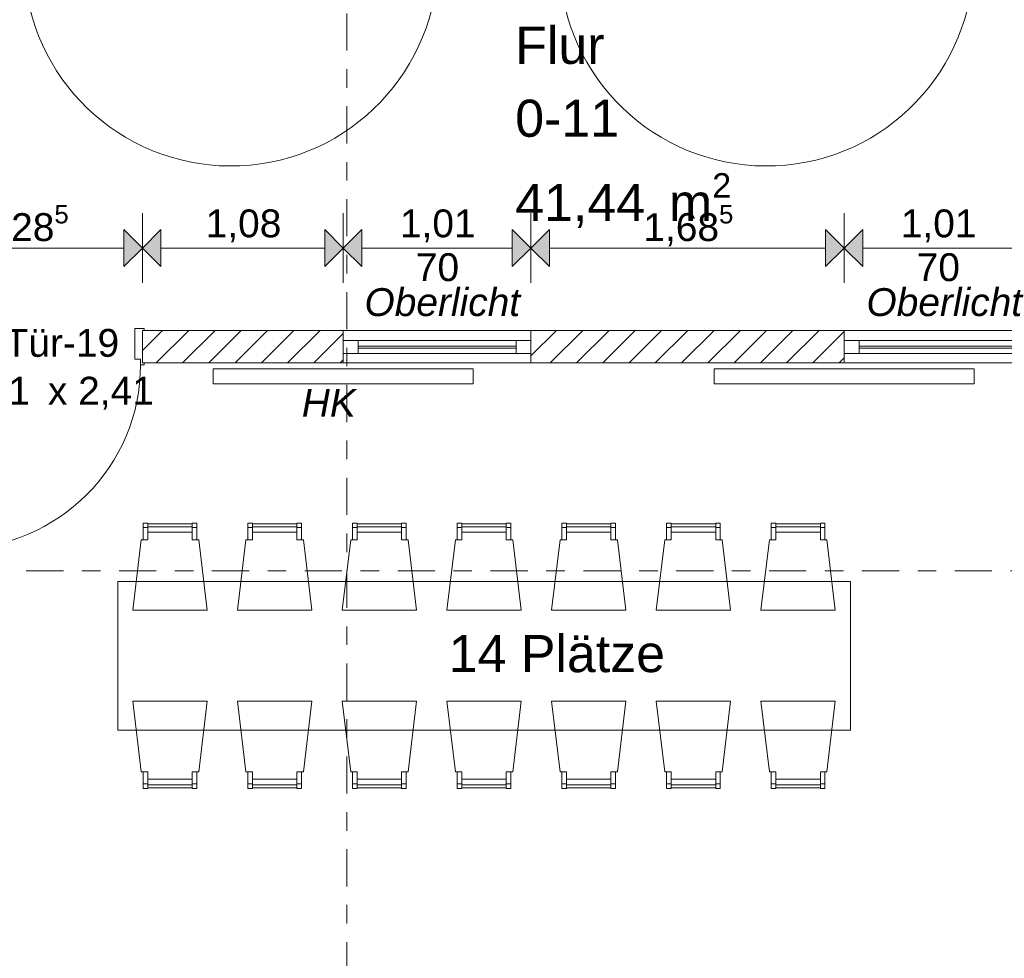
# Model space of a CAD drawing. Header units: metres. Extents: x -167 to 262, y -186 to 508.
# Tile 130 of 256: x 45.99 to 51.29, y 31.5 to 36.56. Entities that reach past the tile are written whole.
import ezdxf
from ezdxf.enums import TextEntityAlignment as Align

# ---------------------------------------------------------------- set-up
doc = ezdxf.new("R2010")
doc.units = ezdxf.units.M
doc.header["$MEASUREMENT"] = 0
doc.linetypes.add('Raster', pattern=[0.4, 0.2, -0.1, 0, -0.1])
for name, color, linetype in [('10 Wand außen', 7, 'Continuous'), ('10 Wand innen tragend', 7, 'Continuous'), ('50 Möblierung', 7, 'Continuous'), ('50 Sanitäreinrichtung', 7, 'Continuous'), ('50 Staffage', 7, 'Continuous'), ('60 Auffüllung', 7, 'Continuous'), ('80 Raum', 7, 'Continuous'), ('90 Achsraster', 7, 'Continuous'), ('94 Genehmigungsplanung Bemaßung', 7, 'Continuous')]:
    doc.layers.add(name, color=color, linetype=linetype)
doc.styles.add('ERSTELLTER_STIL_1', font='arial.ttf')
doc.styles.add('ERSTELLTER_STIL_2', font='arial.ttf')
doc.styles.add('ERSTELLTER_STIL_4', font='arial.ttf')
doc.dimstyles.new('ERSTELLTER_STIL__1', dxfattribs={"dimtxt": 0.25, "dimasz": 0.19, "dimexe": 0.18, "dimexo": 0.1, "dimgap": 0, "dimtad": 1, "dimtih": 1, "dimtoh": 1, "dimzin": 0, "dimdsep": 46, "dimtxsty": 'ERSTELLTER_STIL_1', "dimblk": 'ARROWHEAD_6', "dimblk1": 'ARROWHEAD_6', "dimblk2": 'ARROWHEAD_6', "dimcen": 0.09, "dimclrd": 7, "dimclre": 7, "dimclrt": 7, "dimazin": 0, "dimtfac": 1, "dimtdec": 4, "dimtmove": 0, "dimatfit": 3, "dimfxl": 1, "dimtolj": 1, "dimtzin": 0, "dimarcsym": 0})
doc.dimstyles.new('ERSTELLTER_STIL__2', dxfattribs={"dimtxt": 0.25, "dimasz": 0.19, "dimexe": 0.18, "dimexo": 0.1, "dimgap": 0, "dimtad": 1, "dimzin": 0, "dimdsep": 46, "dimtxsty": 'ERSTELLTER_STIL_1', "dimblk": 'ARROWHEAD_6', "dimblk1": 'ARROWHEAD_6', "dimblk2": 'ARROWHEAD_6', "dimcen": 0.09, "dimclrd": 7, "dimclre": 7, "dimclrt": 7, "dimazin": 0, "dimtfac": 1, "dimtdec": 4, "dimtmove": 0, "dimatfit": 3, "dimfxl": 1, "dimtolj": 1, "dimtzin": 0, "dimarcsym": 0})
doc.dimstyles.new('ERSTELLTER_STIL__6', dxfattribs={"dimtxt": 0.15, "dimasz": 0.19, "dimexe": 0.18, "dimexo": 0.1, "dimgap": 0, "dimtad": 1, "dimtih": 1, "dimtoh": 1, "dimzin": 0, "dimdsep": 46, "dimtxsty": 'ERSTELLTER_STIL_1', "dimblk": 'ARROWHEAD_10', "dimblk1": 'ARROWHEAD_10', "dimblk2": 'ARROWHEAD_10', "dimcen": 0.09, "dimclrd": 8, "dimclre": 8, "dimclrt": 8, "dimazin": 0, "dimtfac": 1, "dimtdec": 4, "dimtmove": 0, "dimatfit": 3, "dimfxl": 1, "dimtolj": 1, "dimtzin": 0, "dimarcsym": 0})
pattern_1 = [(45, (27236.13209, 33357.27905), (-0.07071067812, 0.07071067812), [])]

# ---------------------------------------------------------------- blocks, each defined once
blk = doc.blocks.new('Flur _0-11_9_1', base_point=(44.5342, 40.6843))
at = {"layer": '80 Raum', "color": 7, "lineweight": 18, "insert": (48.6573, 35.7316), "char_height": 0.2, "attachment_point": 1, "style": 'ERSTELLTER_STIL_1'}
blk.add_mtext('\\A1;{\\pql;\\pt0,0.2;\\fArial|b0|i0|c0|p0;\\W1.000000;41,44\\fArial|b0|i0|c0|p0;\\W1.000000;\\A1{\\H.66x;\\S^  ;}\\fArial|b0|i0|c0|p0;\\W1.000000; m\\fArial|b0|i0|c0|p0;\\W1.000000;\\A1{\\H.66x;\\S2^  ;}}', dxfattribs=at)
at = {"layer": '80 Raum', "color": 7, "lineweight": 18, "style": 'ERSTELLTER_STIL_1'}
for tag, p in [('DUMMY_850', (49.2059, 36.5659)), ('ROOM_NAME', (48.6573, 36.5202)), ('DUMMY_851', (49.1859, 36.173)), ('ROOM_NUMBER', (48.6573, 36.1273)), ('DUMMY_852', (48.6573, 35.7802))]:
    blk.add_attdef(tag, text='', height=0.2, dxfattribs=at).set_placement(p, align=Align.TOP_LEFT)
blk = doc.blocks.new('Zargentür 1-Fl 27_3')
at = {"layer": '10 Wand innen tragend', "color": 7, "linetype": 'Continuous', "lineweight": 18}
for p, q in [((0.5575, -0.01), (1.6683, 0.0872)), ((-0.5575, -0.01), (-0.5775, -0.01)), ((-0.5775, -0.01), (-0.5775, -0.02)), ((-0.5775, -0.02), (-0.5675, -0.02)), ((-0.5675, -0.02), (-0.5675, -0.26)), ((-0.5575, -0.04), (-0.5575, -0.01)), ((-0.5275, -0.04), (-0.5575, -0.04)), ((-0.5275, -0.27), (-0.5275, -0.04)), ((0.5275, -0.27), (0.5275, -0.04)), ((0.5275, -0.04), (0.5575, -0.04)), ((0.5575, -0.04), (0.5575, -0.01)), ((0.5575, -0.01), (0.5775, -0.01)), ((0.5775, -0.02), (0.5675, -0.02)), ((0.5675, -0.02), (0.5675, -0.26)), ((0.5775, -0.01), (0.5775, -0.02)), ((-0.5675, -0.26), (-0.5775, -0.26)), ((-0.5775, -0.26), (-0.5775, -0.27)), ((0.5675, -0.26), (0.5775, -0.26)), ((0.5775, -0.26), (0.5775, -0.27)), ((-0.5775, -0.27), (-0.5275, -0.27)), ((0.5775, -0.27), (0.5275, -0.27))]:
    blk.add_line(p, q, dxfattribs=at)
at = {"layer": '10 Wand innen tragend', "color": 7, "linetype": 'Continuous', "lineweight": 13}
for p, q in [((-0.5675, -0.26), (-0.5675, -0.02)), ((-0.5675, -0.26), (-0.5675, -0.02)), ((0.5675, -0.26), (0.5675, -0.02)), ((0.5675, -0.26), (0.5675, -0.02))]:
    blk.add_line(p, q, dxfattribs=at)
blk.add_arc((0.5575, -0.01), 1.115, 5, 180, dxfattribs=at)
blk = doc.blocks.new('1-Flügelfenster 27_4')
at = {"layer": '10 Wand innen tragend', "color": 7, "linetype": 'Continuous', "lineweight": 13}
for p, q in [((-0.505, 0.055), (0.505, 0.055)), ((-0.505, 0), (-0.505, 0.055)), ((0.505, 0), (0.505, 0.055)), ((-0.505, -0.07), (-0.505, 0)), ((-0.505, -0.07), (-0.505, 0)), ((0.505, -0.07), (0.505, 0)), ((0.505, -0.07), (0.505, 0)), ((-0.505, -0.12), (-0.505, -0.07)), ((0.505, -0.12), (0.505, -0.07)), ((-0.505, -0.12), (0.505, -0.12))]:
    blk.add_line(p, q, dxfattribs=at)
at = {"layer": '10 Wand innen tragend', "color": 7, "linetype": 'Continuous', "lineweight": 18}
for p, q in [((-0.505, 0), (-0.425, 0)), ((-0.425, 0), (0.425, 0)), ((-0.425, 0), (-0.425, -0.07)), ((0.425, -0.07), (0.425, 0)), ((0.425, 0), (0.505, 0)), ((-0.425, -0.03), (0.425, -0.03)), ((0.425, -0.04), (-0.425, -0.04)), ((-0.425, -0.07), (-0.505, -0.07)), ((0.425, -0.07), (-0.425, -0.07)), ((0.505, -0.07), (0.425, -0.07))]:
    blk.add_line(p, q, dxfattribs=at)
blk = doc.blocks.new('Zargentür 1-Fl 27_5')
at = {"layer": '10 Wand innen tragend', "color": 7, "linetype": 'Continuous', "lineweight": 18}
for p, q in [((0.495, -0.01), (0.495, 0.98)), ((-0.495, -0.01), (-0.515, -0.01)), ((-0.515, -0.01), (-0.515, -0.02)), ((-0.515, -0.02), (-0.505, -0.02)), ((-0.505, -0.02), (-0.505, -0.195)), ((-0.495, -0.04), (-0.495, -0.01)), ((-0.465, -0.04), (-0.495, -0.04)), ((-0.465, -0.205), (-0.465, -0.04)), ((0.465, -0.205), (0.465, -0.04)), ((0.465, -0.04), (0.495, -0.04)), ((0.495, -0.04), (0.495, -0.01)), ((0.495, -0.01), (0.515, -0.01)), ((0.515, -0.02), (0.505, -0.02)), ((0.505, -0.02), (0.505, -0.195)), ((0.515, -0.01), (0.515, -0.02)), ((-0.505, -0.195), (-0.515, -0.195)), ((-0.515, -0.195), (-0.515, -0.205)), ((-0.515, -0.205), (-0.465, -0.205)), ((0.515, -0.205), (0.465, -0.205)), ((0.505, -0.195), (0.515, -0.195)), ((0.515, -0.195), (0.515, -0.205))]:
    blk.add_line(p, q, dxfattribs=at)
at = {"layer": '10 Wand innen tragend', "color": 7, "linetype": 'Continuous', "lineweight": 13}
for p, q in [((-0.505, -0.195), (-0.505, -0.02)), ((-0.505, -0.195), (-0.505, -0.02)), ((0.505, -0.195), (0.505, -0.02)), ((0.505, -0.195), (0.505, -0.02))]:
    blk.add_line(p, q, dxfattribs=at)
blk.add_arc((0.495, -0.01), 0.99, 90, 180, dxfattribs=at)
blk = doc.blocks.new('T Marker 27_25')
at = {"layer": '10 Wand innen tragend', "color": 7, "lineweight": 18, "char_height": 0.15, "attachment_point": 7, "rotation": 180, "style": 'ERSTELLTER_STIL_1'}
for s, insert in [('\\A1;{\\pql;\\pt0;\\fArial|b0|i0|c0|p0;\\W1.000000;1,01\\fArial|b0|i0|c0|p0;\\W1.000000;\\A1{\\H.66x;\\S^  ;}\\fArial|b0|i0|c0|p0;\\W1.000000; x 2,41\\fArial|b0|i0|c0|p0;\\W1.000000;\\A1{\\H.66x;\\S^  ;}}', (0.508, 0.2687)), ('\\A1;{\\pql;\\pt0;\\fArial|b0|i0|c0|p0;\\W1.000000;I-Tür-19\\fArial|b0|i0|c0|p0;\\W1.000000;\\fArial|b0|i0|c0|p0;\\W1.000000;\\fArial|b0|i0|c0|p0;\\W1.000000;}', (0.3649, -0.0306))]:
    blk.add_mtext(s, dxfattribs=dict(at, insert=insert))
blk = doc.blocks.new('Standard-Rastermarker_137')
at = {"layer": '90 Achsraster', "color": 14, "linetype": 'Raster', "lineweight": 18, "true_color": 0xa80000}
blk.add_line((1, 0), (24.7309, 0), dxfattribs=at)
at = {"layer": '90 Achsraster', "color": 14, "lineweight": 18, "true_color": 0xa80000, "style": 'ERSTELLTER_STIL_2'}
for tag, p in [('AC_MarkerText_1_0', (-0.5686, -0.0686)), ('AC_MarkerText_1_1', (25.8623, -0.0686))]:
    blk.add_attdef(tag, text='', height=0.3, rotation=90, dxfattribs=at).set_placement(p, align=Align.TOP_CENTER)
blk = doc.blocks.new('Standard-Rastermarker_139')
at = {"layer": '90 Achsraster', "color": 14, "linetype": 'Raster', "lineweight": 18, "true_color": 0xa80000}
blk.add_line((1, 0), (45.4427, 0), dxfattribs=at)
at = {"layer": '90 Achsraster', "color": 14, "lineweight": 18, "true_color": 0xa80000, "style": 'ERSTELLTER_STIL_2'}
for tag, p in [('AC_MarkerText_1_0', (-0.35, 0.15)), ('AC_MarkerText_1_1', (46.7927, 0.15))]:
    blk.add_attdef(tag, text='', height=0.3, dxfattribs=at).set_placement(p, align=Align.TOP_CENTER)
blk = doc.blocks.new('Tisch-Stuhlgruppe eckig 27_2')
at = {"layer": '50 Möblierung', "color": 7, "linetype": 'Continuous', "lineweight": 13}
for p, q in [((-1.8356, 0.69), (-1.8106, 0.69)), ((-1.8106, 0.695), (-1.5712, 0.695)), ((-1.5462, 0.69), (-1.5712, 0.69)), ((-1.272, 0.69), (-1.247, 0.69)), ((-1.247, 0.695), (-1.0076, 0.695)), ((-0.9826, 0.69), (-1.0076, 0.69)), ((-0.7083, 0.69), (-0.6833, 0.69)), ((-0.6833, 0.695), (-0.444, 0.695)), ((-0.419, 0.69), (-0.444, 0.69)), ((-0.1447, 0.69), (-0.1197, 0.69)), ((-0.1197, 0.695), (0.1197, 0.695)), ((0.1447, 0.69), (0.1197, 0.69)), ((0.419, 0.69), (0.444, 0.69)), ((0.444, 0.695), (0.6833, 0.695)), ((0.7083, 0.69), (0.6833, 0.69)), ((0.9826, 0.69), (1.0076, 0.69)), ((1.0076, 0.695), (1.247, 0.695)), ((1.272, 0.69), (1.247, 0.69)), ((1.5462, 0.69), (1.5712, 0.69)), ((1.5712, 0.695), (1.8106, 0.695)), ((1.8356, 0.69), (1.8106, 0.69)), ((-1.8356, -0.69), (-1.8106, -0.69)), ((-1.8106, -0.695), (-1.5712, -0.695)), ((-1.5462, -0.69), (-1.5712, -0.69)), ((-1.272, -0.69), (-1.247, -0.69)), ((-1.247, -0.695), (-1.0076, -0.695)), ((-0.9826, -0.69), (-1.0076, -0.69)), ((-0.7083, -0.69), (-0.6833, -0.69)), ((-0.6833, -0.695), (-0.444, -0.695)), ((-0.419, -0.69), (-0.444, -0.69)), ((-0.1447, -0.69), (-0.1197, -0.69)), ((-0.1197, -0.695), (0.1197, -0.695)), ((0.1447, -0.69), (0.1197, -0.69)), ((0.419, -0.69), (0.444, -0.69)), ((0.444, -0.695), (0.6833, -0.695)), ((0.7083, -0.69), (0.6833, -0.69)), ((0.9826, -0.69), (1.0076, -0.69)), ((1.0076, -0.695), (1.247, -0.695)), ((1.272, -0.69), (1.247, -0.69)), ((1.5462, -0.69), (1.5712, -0.69)), ((1.5712, -0.695), (1.8106, -0.695)), ((1.8356, -0.69), (1.8106, -0.69))]:
    blk.add_line(p, q, dxfattribs=at)
at = {"layer": '50 Möblierung', "color": 7, "linetype": 'Continuous', "lineweight": 13, "flags": 128}
for points in [[(-1.8356, 0.625), (-1.8106, 0.625), (-1.8106, 0.715), (-1.8356, 0.715)], [(-1.8106, 0.665), (-1.5712, 0.665), (-1.5712, 0.71), (-1.8106, 0.71)], [(-1.5462, 0.625), (-1.5712, 0.625), (-1.5712, 0.715), (-1.5462, 0.715)], [(-1.272, 0.625), (-1.247, 0.625), (-1.247, 0.715), (-1.272, 0.715)], [(-1.247, 0.665), (-1.0076, 0.665), (-1.0076, 0.71), (-1.247, 0.71)], [(-0.9826, 0.625), (-1.0076, 0.625), (-1.0076, 0.715), (-0.9826, 0.715)], [(-0.7083, 0.625), (-0.6833, 0.625), (-0.6833, 0.715), (-0.7083, 0.715)], [(-0.6833, 0.665), (-0.444, 0.665), (-0.444, 0.71), (-0.6833, 0.71)], [(-0.419, 0.625), (-0.444, 0.625), (-0.444, 0.715), (-0.419, 0.715)], [(-0.1447, 0.625), (-0.1197, 0.625), (-0.1197, 0.715), (-0.1447, 0.715)], [(-0.1197, 0.665), (0.1197, 0.665), (0.1197, 0.71), (-0.1197, 0.71)], [(0.1447, 0.625), (0.1197, 0.625), (0.1197, 0.715), (0.1447, 0.715)], [(0.419, 0.625), (0.444, 0.625), (0.444, 0.715), (0.419, 0.715)], [(0.444, 0.665), (0.6833, 0.665), (0.6833, 0.71), (0.444, 0.71)], [(0.7083, 0.625), (0.6833, 0.625), (0.6833, 0.715), (0.7083, 0.715)], [(0.9826, 0.625), (1.0076, 0.625), (1.0076, 0.715), (0.9826, 0.715)], [(1.0076, 0.665), (1.247, 0.665), (1.247, 0.71), (1.0076, 0.71)], [(1.272, 0.625), (1.247, 0.625), (1.247, 0.715), (1.272, 0.715)], [(1.5462, 0.625), (1.5712, 0.625), (1.5712, 0.715), (1.5462, 0.715)], [(1.5712, 0.665), (1.8106, 0.665), (1.8106, 0.71), (1.5712, 0.71)], [(1.8356, 0.625), (1.8106, 0.625), (1.8106, 0.715), (1.8356, 0.715)], [(-1.8909, 0.245), (-1.4909, 0.245), (-1.5362, 0.625), (-1.5712, 0.625), (-1.5712, 0.665), (-1.8106, 0.665), (-1.8106, 0.625), (-1.8457, 0.625)], [(-1.3273, 0.245), (-0.9273, 0.245), (-0.9725, 0.625), (-1.0076, 0.625), (-1.0076, 0.665), (-1.247, 0.665), (-1.247, 0.625), (-1.2821, 0.625)], [(-0.7636, 0.245), (-0.3636, 0.245), (-0.4089, 0.625), (-0.444, 0.625), (-0.444, 0.665), (-0.6833, 0.665), (-0.6833, 0.625), (-0.7184, 0.625)], [(-0.2, 0.245), (0.2, 0.245), (0.1548, 0.625), (0.1197, 0.625), (0.1197, 0.665), (-0.1197, 0.665), (-0.1197, 0.625), (-0.1548, 0.625)], [(0.3636, 0.245), (0.7636, 0.245), (0.7184, 0.625), (0.6833, 0.625), (0.6833, 0.665), (0.444, 0.665), (0.444, 0.625), (0.4089, 0.625)], [(0.9273, 0.245), (1.3273, 0.245), (1.2821, 0.625), (1.247, 0.625), (1.247, 0.665), (1.0076, 0.665), (1.0076, 0.625), (0.9725, 0.625)], [(1.4909, 0.245), (1.8909, 0.245), (1.8457, 0.625), (1.8106, 0.625), (1.8106, 0.665), (1.5712, 0.665), (1.5712, 0.625), (1.5362, 0.625)], [(-1.9728, -0.4), (1.9728, -0.4), (1.9728, 0.4), (-1.9728, 0.4)], [(-1.8909, -0.245), (-1.4909, -0.245), (-1.5362, -0.625), (-1.5712, -0.625), (-1.5712, -0.665), (-1.8106, -0.665), (-1.8106, -0.625), (-1.8457, -0.625)], [(-1.3273, -0.245), (-0.9273, -0.245), (-0.9725, -0.625), (-1.0076, -0.625), (-1.0076, -0.665), (-1.247, -0.665), (-1.247, -0.625), (-1.2821, -0.625)], [(-0.7636, -0.245), (-0.3636, -0.245), (-0.4089, -0.625), (-0.444, -0.625), (-0.444, -0.665), (-0.6833, -0.665), (-0.6833, -0.625), (-0.7184, -0.625)], [(-0.2, -0.245), (0.2, -0.245), (0.1548, -0.625), (0.1197, -0.625), (0.1197, -0.665), (-0.1197, -0.665), (-0.1197, -0.625), (-0.1548, -0.625)], [(0.3636, -0.245), (0.7636, -0.245), (0.7184, -0.625), (0.6833, -0.625), (0.6833, -0.665), (0.444, -0.665), (0.444, -0.625), (0.4089, -0.625)], [(0.9273, -0.245), (1.3273, -0.245), (1.2821, -0.625), (1.247, -0.625), (1.247, -0.665), (1.0076, -0.665), (1.0076, -0.625), (0.9725, -0.625)], [(1.4909, -0.245), (1.8909, -0.245), (1.8457, -0.625), (1.8106, -0.625), (1.8106, -0.665), (1.5712, -0.665), (1.5712, -0.625), (1.5362, -0.625)], [(-1.8356, -0.625), (-1.8106, -0.625), (-1.8106, -0.715), (-1.8356, -0.715)], [(-1.5462, -0.625), (-1.5712, -0.625), (-1.5712, -0.715), (-1.5462, -0.715)], [(-1.272, -0.625), (-1.247, -0.625), (-1.247, -0.715), (-1.272, -0.715)], [(-0.9826, -0.625), (-1.0076, -0.625), (-1.0076, -0.715), (-0.9826, -0.715)], [(-0.7083, -0.625), (-0.6833, -0.625), (-0.6833, -0.715), (-0.7083, -0.715)], [(-0.419, -0.625), (-0.444, -0.625), (-0.444, -0.715), (-0.419, -0.715)], [(-0.1447, -0.625), (-0.1197, -0.625), (-0.1197, -0.715), (-0.1447, -0.715)], [(0.1447, -0.625), (0.1197, -0.625), (0.1197, -0.715), (0.1447, -0.715)], [(0.419, -0.625), (0.444, -0.625), (0.444, -0.715), (0.419, -0.715)], [(0.7083, -0.625), (0.6833, -0.625), (0.6833, -0.715), (0.7083, -0.715)], [(0.9826, -0.625), (1.0076, -0.625), (1.0076, -0.715), (0.9826, -0.715)], [(1.272, -0.625), (1.247, -0.625), (1.247, -0.715), (1.272, -0.715)], [(1.5462, -0.625), (1.5712, -0.625), (1.5712, -0.715), (1.5462, -0.715)], [(1.8356, -0.625), (1.8106, -0.625), (1.8106, -0.715), (1.8356, -0.715)], [(-1.8106, -0.665), (-1.5712, -0.665), (-1.5712, -0.71), (-1.8106, -0.71)], [(-1.247, -0.665), (-1.0076, -0.665), (-1.0076, -0.71), (-1.247, -0.71)], [(-0.6833, -0.665), (-0.444, -0.665), (-0.444, -0.71), (-0.6833, -0.71)], [(-0.1197, -0.665), (0.1197, -0.665), (0.1197, -0.71), (-0.1197, -0.71)], [(0.444, -0.665), (0.6833, -0.665), (0.6833, -0.71), (0.444, -0.71)], [(1.0076, -0.665), (1.247, -0.665), (1.247, -0.71), (1.0076, -0.71)], [(1.5712, -0.665), (1.8106, -0.665), (1.8106, -0.71), (1.5712, -0.71)]]:
    blk.add_lwpolyline(points, close=True, dxfattribs=at)
blk = doc.blocks.new('Heizkörper 4 27')
at = {"layer": '50 Staffage', "color": 7, "linetype": 'Continuous', "lineweight": 13}
for p, q in [((0, 0.08), (1.4, 0.08)), ((0, 0), (0, 0.08)), ((1.4, 0.08), (1.4, 0)), ((1.4, 0), (0, 0))]:
    blk.add_line(p, q, dxfattribs=at)
blk = doc.blocks.new('*D476', base_point=(27236.1321, 33357.279))
at = {"layer": '94 Genehmigungsplanung Bemaßung', "color": 7, "linetype": 'Continuous', "lineweight": 13}
for p, q in [((38.2411, 45.7456), (38.2411, 46.1206)), ((57.8425, 45.7456), (57.8425, 46.1206)), ((38.3411, 46.0331), (38.1411, 45.8331)), ((57.9425, 46.0331), (57.7425, 45.8331)), ((38.2411, 45.9331), (57.8425, 45.9331))]:
    blk.add_line(p, q, dxfattribs=at)
at = {"layer": '94 Genehmigungsplanung Bemaßung', "color": 7, "lineweight": 13, "char_height": 0.25, "attachment_point": 7, "style": 'ERSTELLTER_STIL_1'}
for s, insert in [('\\A1;{\\pql;\\fArial|b0|i0|c0|p0;\\W1.000000;19,60}', (47.4221, 45.9831)), ('\\A1;{\\pql;\\fArial|b0|i0|c0|p0;\\W1.000000;32}', (57.3611, 45.9831))]:
    blk.add_mtext(s, dxfattribs=dict(at, insert=insert))
blk = doc.blocks.new('ARROWHEAD_6')
at = {"color": 0, "linetype": 'Continuous', "lineweight": 0}
for p, q in [((-0.5, -0.5), (0.5, 0.5)), ((0, 0), (-1, 0))]:
    blk.add_line(p, q, dxfattribs=at)
blk = doc.blocks.new('*D485', base_point=(27236.1321, 33357.279))
at = {"layer": '94 Genehmigungsplanung Bemaßung', "color": 7, "linetype": 'Continuous', "lineweight": 13}
for p, q in [((60.8659, 36.9952), (61.0659, 36.7952)), ((61.1534, 36.8952), (60.7784, 36.8952)), ((60.9659, 34.8852), (60.9659, 36.8952)), ((60.8659, 34.9852), (61.0659, 34.7852)), ((61.1534, 34.8852), (60.7784, 34.8852))]:
    blk.add_line(p, q, dxfattribs=at)
at = {"layer": '94 Genehmigungsplanung Bemaßung', "color": 7, "lineweight": 13, "char_height": 0.25, "attachment_point": 7, "rotation": 90, "style": 'ERSTELLTER_STIL_1'}
for s, insert in [('\\A1;{\\pql;\\fArial|b0|i0|c0|p0;\\W1.000000;24}', (60.9159, 36.4138)), ('\\A1;{\\pql;\\fArial|b0|i0|c0|p0;\\W1.000000;2,01}', (60.9159, 35.3659))]:
    blk.add_mtext(s, dxfattribs=dict(at, insert=insert))
blk = doc.blocks.new('*D490', base_point=(27236.1321, 33357.279))
at = {"layer": '94 Genehmigungsplanung Bemaßung', "color": 7, "linetype": 'Continuous', "lineweight": 13}
for p, q in [((62.3525, 43.9997), (62.3525, 44.1497)), ((62.4525, 43.8997), (62.2525, 44.0997)), ((62.54, 43.9997), (62.165, 43.9997)), ((62.3525, 28.1797), (62.3525, 43.9997)), ((62.2525, 28.2797), (62.4525, 28.0797)), ((62.54, 28.1797), (62.165, 28.1797))]:
    blk.add_line(p, q, dxfattribs=at)
at = {"layer": '94 Genehmigungsplanung Bemaßung', "color": 7, "lineweight": 13, "insert": (62.3025, 35.6607), "char_height": 0.25, "attachment_point": 7, "rotation": 90, "style": 'ERSTELLTER_STIL_1'}
blk.add_mtext('\\A1;{\\pql;\\fArial|b0|i0|c0|p0;\\W1.000000;15,82}', dxfattribs=at)
blk = doc.blocks.new('*D509', base_point=(27236.1321, 33357.279))
at = {"layer": '94 Genehmigungsplanung Bemaßung', "color": 7, "linetype": 'Continuous', "lineweight": 13}
for p, q in [((45.363, 26.1165), (45.363, 26.4915)), ((57.8425, 26.1165), (57.8425, 26.4915)), ((45.463, 26.404), (45.263, 26.204)), ((57.9425, 26.404), (57.7425, 26.204)), ((45.363, 26.304), (57.8425, 26.304))]:
    blk.add_line(p, q, dxfattribs=at)
at = {"layer": '94 Genehmigungsplanung Bemaßung', "color": 7, "lineweight": 13, "char_height": 0.25, "attachment_point": 7, "style": 'ERSTELLTER_STIL_1'}
for s, insert in [('\\A1;{\\pql;\\fArial|b0|i0|c0|p0;\\W1.000000;12,48}', (50.9831, 26.354)), ('\\A1;{\\pql;\\fArial|b0|i0|c0|p0;\\W1.000000;32}', (57.3611, 26.354))]:
    blk.add_mtext(s, dxfattribs=dict(at, insert=insert))
blk = doc.blocks.new('*D552', base_point=(27236.1321, 33357.279))
at = {"layer": '94 Genehmigungsplanung Bemaßung', "linetype": 'Continuous', "lineweight": 18}
for points in [[(45.363, 35.3284), (45.463, 35.2284), (45.463, 35.4284)], [(46.6496, 35.3284), (46.5496, 35.4284), (46.5496, 35.2284)], [(46.6496, 35.3284), (46.7496, 35.2284), (46.7496, 35.4284)]]:
    blk.add_hatch(color=8, dxfattribs=at).paths.add_polyline_path(points)
at = {"layer": '94 Genehmigungsplanung Bemaßung', "color": 8, "linetype": 'Continuous', "lineweight": 18}
for p, q in [((45.363, 35.1409), (45.363, 35.5159)), ((46.6496, 35.1409), (46.6496, 35.5159)), ((45.363, 35.3284), (45.463, 35.4284)), ((45.463, 35.4284), (45.463, 35.2284)), ((46.5496, 35.2284), (46.5496, 35.4284)), ((46.6496, 35.3284), (46.5496, 35.4284)), ((45.363, 35.3284), (45.463, 35.2284)), ((45.463, 35.3284), (46.5496, 35.3284)), ((46.6496, 35.3284), (46.5496, 35.2284))]:
    blk.add_line(p, q, dxfattribs=at)
at = {"layer": '94 Genehmigungsplanung Bemaßung', "color": 8, "lineweight": 18, "insert": (45.7683, 35.3224), "char_height": 0.15, "attachment_point": 7, "style": 'ERSTELLTER_STIL_1'}
blk.add_mtext('\\A1;{\\pql;\\fArial|b0|i0|c0|p0;\\W1.000000;1,28\\fArial|b0|i0|c0|p0;\\W1.000000;\\A1{\\H.66x;\\S5^  ;}}', dxfattribs=at)
blk = doc.blocks.new('ARROWHEAD_10')
at = {"linetype": 'Continuous', "lineweight": 0}
blk.add_hatch(color=0, dxfattribs=at).paths.add_polyline_path([(-0.525, 0.525), (0, 0), (-0.525, -0.525)])
at = {"color": 0, "linetype": 'Continuous', "lineweight": 0}
blk.add_line((0, 0), (-1, 0), dxfattribs=at)
blk = doc.blocks.new('*D553', base_point=(27236.1321, 33357.279))
at = {"layer": '94 Genehmigungsplanung Bemaßung', "linetype": 'Continuous', "lineweight": 18}
for points in [[(46.6496, 35.3284), (46.5496, 35.4284), (46.5496, 35.2284)], [(46.6496, 35.3284), (46.7496, 35.2284), (46.7496, 35.4284)], [(47.7316, 35.3284), (47.6316, 35.4284), (47.6316, 35.2284)], [(47.7316, 35.3284), (47.8316, 35.2284), (47.8316, 35.4284)]]:
    blk.add_hatch(color=8, dxfattribs=at).paths.add_polyline_path(points)
at = {"layer": '94 Genehmigungsplanung Bemaßung', "color": 8, "linetype": 'Continuous', "lineweight": 18}
for p, q in [((46.6496, 35.1409), (46.6496, 35.5159)), ((47.7316, 35.1409), (47.7316, 35.5159)), ((46.6496, 35.3284), (46.7496, 35.4284)), ((46.7496, 35.4284), (46.7496, 35.2284)), ((47.6316, 35.2284), (47.6316, 35.4284)), ((47.7316, 35.3284), (47.6316, 35.4284)), ((46.6496, 35.3284), (46.7496, 35.2284)), ((46.7496, 35.3284), (47.6316, 35.3284)), ((47.7316, 35.3284), (47.6316, 35.2284))]:
    blk.add_line(p, q, dxfattribs=at)
at = {"layer": '94 Genehmigungsplanung Bemaßung', "color": 8, "lineweight": 18, "insert": (46.9904, 35.3584), "char_height": 0.15, "attachment_point": 7, "style": 'ERSTELLTER_STIL_1'}
blk.add_mtext('\\A1;{\\pql;\\fArial|b0|i0|c0|p0;\\W1.000000;1,08}', dxfattribs=at)
blk = doc.blocks.new('*D554', base_point=(27236.1321, 33357.279))
at = {"layer": '94 Genehmigungsplanung Bemaßung', "linetype": 'Continuous', "lineweight": 18}
for points in [[(47.7316, 35.3284), (47.6316, 35.4284), (47.6316, 35.2284)], [(47.7316, 35.3284), (47.8316, 35.2284), (47.8316, 35.4284)], [(48.7416, 35.3284), (48.6416, 35.4284), (48.6416, 35.2284)], [(48.7416, 35.3284), (48.8416, 35.2284), (48.8416, 35.4284)]]:
    blk.add_hatch(color=8, dxfattribs=at).paths.add_polyline_path(points)
at = {"layer": '94 Genehmigungsplanung Bemaßung', "color": 8, "linetype": 'Continuous', "lineweight": 18}
for p, q in [((47.7316, 35.1409), (47.7316, 35.5159)), ((48.7416, 35.1409), (48.7416, 35.5159)), ((47.7316, 35.3284), (47.8316, 35.4284)), ((47.8316, 35.4284), (47.8316, 35.2284)), ((48.6416, 35.2284), (48.6416, 35.4284)), ((48.7416, 35.3284), (48.6416, 35.4284)), ((47.7316, 35.3284), (47.8316, 35.2284)), ((47.8316, 35.3284), (48.6416, 35.3284)), ((48.7416, 35.3284), (48.6416, 35.2284))]:
    blk.add_line(p, q, dxfattribs=at)
at = {"layer": '94 Genehmigungsplanung Bemaßung', "color": 8, "lineweight": 18, "char_height": 0.15, "attachment_point": 7, "style": 'ERSTELLTER_STIL_1'}
for s, insert in [('\\A1;{\\pql;\\fArial|b0|i0|c0|p0;\\W1.000000;1,01}', (48.0364, 35.3584)), ('\\A1;{\\pql;\\fArial|b0|i0|c0|p0;\\W1.000000;70}', (48.1222, 35.1484))]:
    blk.add_mtext(s, dxfattribs=dict(at, insert=insert))
blk = doc.blocks.new('*D555', base_point=(27236.1321, 33357.279))
at = {"layer": '94 Genehmigungsplanung Bemaßung', "linetype": 'Continuous', "lineweight": 18}
for points in [[(48.7416, 35.3284), (48.6416, 35.4284), (48.6416, 35.2284)], [(48.7416, 35.3284), (48.8416, 35.2284), (48.8416, 35.4284)], [(50.4285, 35.3284), (50.3285, 35.4284), (50.3285, 35.2284)], [(50.4285, 35.3284), (50.5285, 35.2284), (50.5285, 35.4284)]]:
    blk.add_hatch(color=8, dxfattribs=at).paths.add_polyline_path(points)
at = {"layer": '94 Genehmigungsplanung Bemaßung', "color": 8, "linetype": 'Continuous', "lineweight": 18}
for p, q in [((48.7416, 35.1409), (48.7416, 35.5159)), ((50.4285, 35.1409), (50.4285, 35.5159)), ((48.7416, 35.3284), (48.8416, 35.4284)), ((48.8416, 35.4284), (48.8416, 35.2284)), ((50.3285, 35.2284), (50.3285, 35.4284)), ((50.4285, 35.3284), (50.3285, 35.4284)), ((48.7416, 35.3284), (48.8416, 35.2284)), ((48.8416, 35.3284), (50.3285, 35.3284)), ((50.4285, 35.3284), (50.3285, 35.2284))]:
    blk.add_line(p, q, dxfattribs=at)
at = {"layer": '94 Genehmigungsplanung Bemaßung', "color": 8, "lineweight": 18, "insert": (49.3471, 35.3224), "char_height": 0.15, "attachment_point": 7, "style": 'ERSTELLTER_STIL_1'}
blk.add_mtext('\\A1;{\\pql;\\fArial|b0|i0|c0|p0;\\W1.000000;1,68\\fArial|b0|i0|c0|p0;\\W1.000000;\\A1{\\H.66x;\\S5^  ;}}', dxfattribs=at)
blk = doc.blocks.new('*D556', base_point=(27236.1321, 33357.279))
at = {"layer": '94 Genehmigungsplanung Bemaßung', "linetype": 'Continuous', "lineweight": 18}
for points in [[(50.4285, 35.3284), (50.3285, 35.4284), (50.3285, 35.2284)], [(50.4285, 35.3284), (50.5285, 35.2284), (50.5285, 35.4284)], [(51.4385, 35.3284), (51.3385, 35.4284), (51.3385, 35.2284)], [(51.4385, 35.3284), (51.5385, 35.2284), (51.5385, 35.4284)]]:
    blk.add_hatch(color=8, dxfattribs=at).paths.add_polyline_path(points)
at = {"layer": '94 Genehmigungsplanung Bemaßung', "color": 8, "linetype": 'Continuous', "lineweight": 18}
for p, q in [((50.4285, 35.1409), (50.4285, 35.5159)), ((51.4385, 35.1409), (51.4385, 35.5159)), ((50.4285, 35.3284), (50.5285, 35.4284)), ((50.5285, 35.4284), (50.5285, 35.2284)), ((51.3385, 35.2284), (51.3385, 35.4284)), ((51.4385, 35.3284), (51.3385, 35.4284)), ((50.4285, 35.3284), (50.5285, 35.2284)), ((50.5285, 35.3284), (51.3385, 35.3284)), ((51.4385, 35.3284), (51.3385, 35.2284))]:
    blk.add_line(p, q, dxfattribs=at)
at = {"layer": '94 Genehmigungsplanung Bemaßung', "color": 8, "lineweight": 18, "char_height": 0.15, "attachment_point": 7, "style": 'ERSTELLTER_STIL_1'}
for s, insert in [('\\A1;{\\pql;\\fArial|b0|i0|c0|p0;\\W1.000000;1,01}', (50.7333, 35.3584)), ('\\A1;{\\pql;\\fArial|b0|i0|c0|p0;\\W1.000000;70}', (50.819, 35.1484))]:
    blk.add_mtext(s, dxfattribs=dict(at, insert=insert))

msp = doc.modelspace()

# ---------------------------------------------------------------- hatches: boundary and pattern name
at = {"layer": '10 Wand innen tragend', "linetype": 'Continuous', "lineweight": 13, "true_color": 0x000100}
h = msp.add_hatch(dxfattribs=at)
h.set_pattern_fill('MW_Hochlochziegel_0001', color=98, style=0, pattern_type=2)
h.set_pattern_definition(pattern_1)
h.paths.add_polyline_path([(47.7316, 34.8852), (46.6496, 34.8852), (46.6496, 34.7102), (47.7316, 34.7102)])
h = msp.add_hatch(dxfattribs=at)
h.set_pattern_fill('MW_Hochlochziegel_0001', color=98, style=0, pattern_type=2)
h.set_pattern_definition(pattern_1)
h.paths.add_polyline_path([(48.7416, 34.7102), (50.4285, 34.7102), (50.4285, 34.8852), (48.7416, 34.8852)])
at = {"layer": '60 Auffüllung', "linetype": 'Continuous', "lineweight": 18, "true_color": 0xefefef}
h = msp.add_hatch(dxfattribs=at)
h.set_pattern_fill('Erde_1_0001', style=0, pattern_type=2)
h.set_pattern_definition([(0, (27236.1321, 33357.27905), (0, 0.779422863), [0.04875, -0.40125]), (0, (27236.3571, 33357.66876), (0, 0.779422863), [0.04875, -0.40125]), (60, (27236.1321, 33357.27905), (-0.675, 0.389711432), [0.04875, -0.40125]), (60, (27236.5821, 33357.27905), (-0.675, 0.389711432), [0.04875, -0.40125]), (120, (27236.18084, 33357.27905), (0.675, 0.389711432), [0.04875, -0.40125]), (120, (27236.63084, 33357.27905), (0.675, 0.389711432), [0.04875, -0.40125]), (0, (27236.1321, 33357.35405), (0, 0.15), [0, -0.15, 0, -0.225]), (45, (27236.2071, 33357.35405), (-0.1060660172, 0.1060660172), [0, -0.1125, 0, -0.1875])])
h.paths.add_polyline_path([(2.3366, 24.8593), (2.3419, 13.496, 0.033836), (8.8613, 14.0911, 0.026308), (13.8582, 15.1616, -0.024635), (17.3411, 16.2775), (17.3411, 24.6258), (15.3411, 24.6258), (15.3411, 30.4887), (17.3411, 30.4887), (17.3411, 43.9997), (58.1625, 43.9997), (58.1625, 45.7494), (101.6632, 45.7486), (101.6702, 49.0078), (2.342, 49.0078)])
h.paths.add_polyline_path([(9.5982, 27.1903), (4.651, 27.1903), (4.651, 42.9257), (4.651, 43.8257), (9.5982, 43.8257), (9.5982, 42.9257)], flags=0)
h.paths.add_polyline_path([(14.4618, 25.704, -0.414214), (13.8618, 26.304, -0.414214), (14.4618, 26.904, -0.414214), (15.0618, 26.304, -0.414214)], flags=0)

# ---------------------------------------------------------------- linework, layer by layer
at = {"layer": '10 Wand innen tragend', "color": 7, "linetype": 'Continuous', "lineweight": 13}
for p, q in [((46.6496, 34.8852), (46.6496, 34.7102)), ((47.7316, 34.8302), (47.7316, 34.8852)), ((48.7416, 34.8302), (48.7416, 34.8852)), ((50.4285, 34.8302), (50.4285, 34.8852)), ((47.7316, 34.7602), (47.7316, 34.8302)), ((48.7416, 34.7602), (48.7416, 34.8302)), ((50.4285, 34.7602), (50.4285, 34.8302)), ((47.7316, 34.7102), (47.7316, 34.7602)), ((48.7416, 34.7102), (48.7416, 34.7602)), ((50.4285, 34.7102), (50.4285, 34.7602))]:
    msp.add_line(p, q, dxfattribs=at)
at = {"layer": '10 Wand innen tragend', "color": 7, "linetype": 'Continuous', "lineweight": 13, "flags": 128}
for points in [[(47.7316, 34.8852), (46.6496, 34.8852)], [(50.4285, 34.8852), (48.7416, 34.8852)], [(46.6496, 34.7102), (47.7316, 34.7102)], [(48.7416, 34.7102), (50.4285, 34.7102)]]:
    msp.add_lwpolyline(points, dxfattribs=at)

# ---------------------------------------------------------------- block references
at = {"layer": '10 Wand innen tragend', "color": 7, "linetype": 'Continuous', "lineweight": 18, "rotation": 180}
for name, p in [('Zargentür 1-Fl 27_3', (47.6836, 36.8752)), ('Zargentür 1-Fl 27_3', (50.5674, 36.8752)), ('Zargentür 1-Fl 27_5', (46.1446, 34.6902))]:
    msp.add_blockref(name, p, dxfattribs=at)
at = {"layer": '10 Wand innen tragend', "color": 7, "lineweight": 13, "rotation": 180}
msp.add_blockref('T Marker 27_25', (46.1446, 34.7102), dxfattribs=at)
at = {"layer": '10 Wand innen tragend', "color": 7, "linetype": 'Continuous', "lineweight": 18}
for p in [(48.2366, 34.8302), (50.9335, 34.8302)]:
    msp.add_blockref('1-Flügelfenster 27_4', p, dxfattribs=at)
at = {"layer": '50 Möblierung', "color": 7, "linetype": 'Continuous', "lineweight": 18}
msp.add_blockref('Tisch-Stuhlgruppe eckig 27_2', (48.4897, 33.133), dxfattribs=at)
at = {"layer": '50 Staffage', "color": 7, "linetype": 'Continuous', "lineweight": 13}
for p in [(47.0316, 34.5976), (49.7285, 34.5976)]:
    msp.add_blockref('Heizkörper 4 27', p, dxfattribs=at)
at = {"layer": '80 Raum', "color": 7, "linetype": 'Continuous', "lineweight": 18}
msp.add_blockref('Flur _0-11_9_1', (44.5342, 40.6843), dxfattribs=at).add_auto_attribs({'ROOM_NAME': 'Flur ', 'ROOM_NUMBER': '0-11'})
at = {"layer": '90 Achsraster', "color": 7, "linetype": 'Continuous', "lineweight": 18, "rotation": 270}
msp.add_blockref('Standard-Rastermarker_137', (47.7511, 47.5916), dxfattribs=at)
at = {"layer": '90 Achsraster', "color": 7, "linetype": 'Continuous', "lineweight": 18}
msp.add_blockref('Standard-Rastermarker_139', (13.5244, 33.5897), dxfattribs=at)

# ---------------------------------------------------------------- texts
at = {"layer": '10 Wand außen', "color": 8, "linetype": 'Continuous', "lineweight": 18, "char_height": 0.15, "attachment_point": 1, "style": 'ERSTELLTER_STIL_4'}
for s, insert in [('\\A1;{\\pql;\\fArial|b0|i1|c0|p0;\\W1.000000;Oberlicht}', (47.8455, 35.1124)), ('\\A1;{\\pql;\\fArial|b0|i1|c0|p0;\\W1.000000;Oberlicht}', (50.5484, 35.1124)), ('\\A1;{\\pql;\\fArial|b0|i1|c0|p0;\\W1.000000;HK}', (47.5078, 34.5698))]:
    msp.add_mtext(s, dxfattribs=dict(at, insert=insert))
at = {"layer": '50 Sanitäreinrichtung', "color": 7, "linetype": 'Continuous', "lineweight": 13, "insert": (48.2992, 33.245), "char_height": 0.2, "attachment_point": 1, "style": 'ERSTELLTER_STIL_1'}
msp.add_mtext('\\A1;{\\pql;\\fArial|b0|i0|c0|p0;\\W1.000000;1\\fArial|b0|i0|c0|p0;\\W1.000000;4\\fArial|b0|i0|c0|p0;\\W1.000000; Plätze}', dxfattribs=at)

# ---------------------------------------------------------------- dimensions: what is measured, and where the dimension line sits
at = {"layer": '94 Genehmigungsplanung Bemaßung', "color": 7, "linetype": 'Continuous', "lineweight": 13}
for base, p1, p2, picture, middle in [((57.8425, 45.9331), (38.2411, 36.0897), (57.8425, 43.6597), '*D476', (47.8409, 46.1081)), ((57.8425, 26.304), (45.363, 30.9174), (57.8425, 36.0897), '*D509', (51.4018, 26.479))]:
    dim = msp.add_linear_dim(base=base, p1=p1, p2=p2, dimstyle='ERSTELLTER_STIL__1', dxfattribs=at)
    dim.commit()
    dim.dimension.update_dxf_attribs({"geometry": picture, "text_midpoint": middle, "dimtype": 160})
for base, p1, p2, picture, middle in [((62.3525, 43.9997), (58.1625, 28.1797), (47.9546, 43.9997), '*D490', (62.1775, 36.0795)), ((60.9659, 36.8952), (51.5102, 34.8852), (48.0368, 36.8952), '*D485', (60.7909, 35.6895))]:
    dim = msp.add_linear_dim(base=base, p1=p1, p2=p2, angle=90, dimstyle='ERSTELLTER_STIL__2', dxfattribs=at)
    dim.commit()
    dim.dimension.update_dxf_attribs({"geometry": picture, "text_midpoint": middle, "dimtype": 160, "text_rotation": 90})
at = {"layer": '94 Genehmigungsplanung Bemaßung', "color": 8, "linetype": 'Continuous', "lineweight": 18}
for base, p1, p2, picture, middle in [((46.6496, 35.3284), (45.363, 34.7102), (46.6496, 34.8852), '*D552', (46.1645, 35.4334)), ((50.4285, 35.3284), (48.7416, 34.8852), (50.4285, 34.8852), '*D555', (49.7432, 35.4334)), ((47.7316, 35.3284), (46.6496, 34.8852), (47.7316, 34.8852), '*D553', (47.1846, 35.4334)), ((48.7416, 35.3284), (47.7316, 34.8852), (48.7416, 34.8852), '*D554', (48.2306, 35.4334)), ((51.4385, 35.3284), (50.4285, 34.8852), (51.4385, 34.8852), '*D556', (50.9275, 35.4334))]:
    dim = msp.add_linear_dim(base=base, p1=p1, p2=p2, dimstyle='ERSTELLTER_STIL__6', dxfattribs=at)
    dim.commit()
    dim.dimension.update_dxf_attribs({"geometry": picture, "text_midpoint": middle, "dimtype": 160})

doc.saveas('drawing.dxf')
